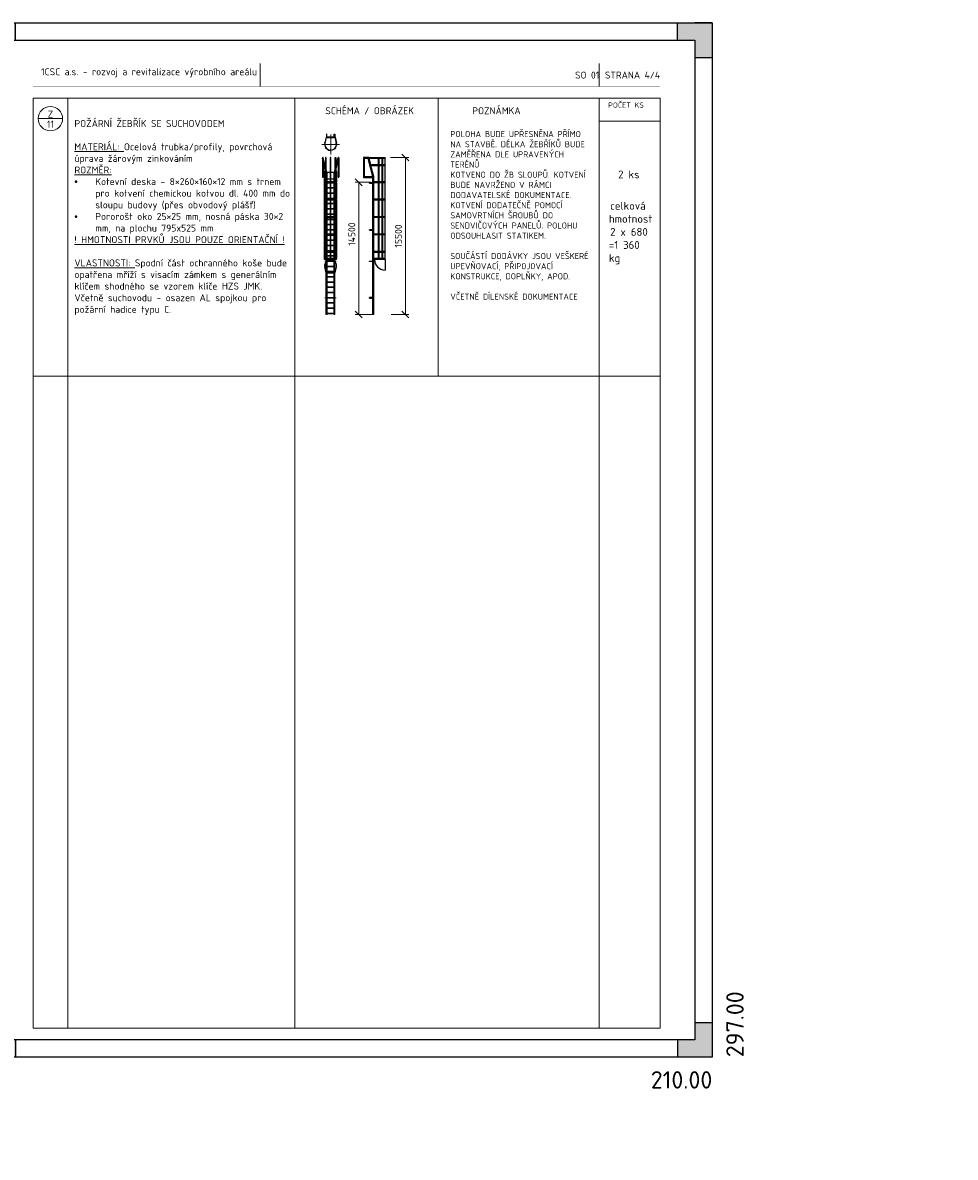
# Model space of a CAD drawing. Header units: millimetres. Extents: x 0 to 208068, y -2873 to 29700.
# Tile 11 of 13: x 85204 to 111975, y -2873 to 29700. Entities that reach past the tile are written whole.
import ezdxf
from ezdxf.enums import TextEntityAlignment as Align

# ---------------------------------------------------------------- set-up
doc = ezdxf.new("R2010")
doc.units = ezdxf.units.MM
doc.header["$LTSCALE"] = 200
doc.linetypes.add('DASHDOT', pattern=[25.4, 12.7, -6.35, 0, -6.35])
doc.layers.get('Defpoints').update_dxf_attribs({"color": 140})
for name, color, linetype, lineweight in [('_OSI', 7, 'DASHDOT', 9), ('A99_N_koty-100', 160, 'Continuous', 9), ('A99_N_leg-ram', 7, 'Continuous', 9), ('A99_N_leg-text', 7, 'Continuous', 9), ('A99_N_txt-popis-100', 240, 'Continuous', 9), ('A99_N_znaceni', 160, 'Continuous', 9), ('A99_S_txt-popis-100', 240, 'Continuous', 9)]:
    doc.layers.add(name, color=color, linetype=linetype, lineweight=lineweight)
doc.styles.add('A99_kota', font='isocpeur.ttf')
doc.styles.add('A99_popis', font='isocpeur.ttf')
doc.styles.add('ad_popis 100', font='isocpeur.ttf', dxfattribs={"height": 200})
doc.dimstyles.new('A99_kota-100', dxfattribs={"dimscale": 100, "dimtxt": 2, "dimasz": 2, "dimexe": 1, "dimexo": 5, "dimgap": 1, "dimtad": 1, "dimdec": 0, "dimtxsty": 'A99_kota', "dimblk": 'OBLIQUE', "dimcen": 2.5, "dimclrd": 256, "dimclre": 256, "dimclrt": 256, "dimadec": 0, "dimazin": 0, "dimtfac": 1, "dimtdec": 0, "dimtix": 1, "dimtmove": 2, "dimatfit": 3, "dimfxl": 0, "dimlwd": -1, "dimlwe": -1, "dimarcsym": 0})

# ---------------------------------------------------------------- blocks, each defined once
blk = doc.blocks.new('*U6')
h = blk.add_hatch(color=0)
h.dxf.hatch_style = 1
h.paths.add_polyline_path([(-210, 287), (-205, 287), (-205, 292), (-200, 292), (-200, 297), (-210, 297)])
h = blk.add_hatch(color=0)
h.dxf.hatch_style = 1
h.paths.add_polyline_path([(0, 287), (-5, 287), (-5, 292), (-10, 292), (-10, 297), (0, 297)])
h = blk.add_hatch(color=0)
h.dxf.hatch_style = 1
h.paths.add_polyline_path([(-210, 10), (-205, 10), (-205, 5), (-200, 5), (-200, 0), (-210, 0)])
h = blk.add_hatch(color=0)
h.dxf.hatch_style = 1
h.paths.add_polyline_path([(0, 0), (0, 10), (-5, 10), (-5, 5), (-10, 5), (-10, 0)])
at = {"color": 0}
for p, q in [((-210, 292), (-210, 297)), ((-205, 297), (-210, 297)), ((-210, 0), (-210, 297)), ((-210, 297), (0, 297)), ((-200, 292), (-200, 297)), ((-10, 292), (-10, 297)), ((0, 297), (-5, 297)), ((0, 297), (0, 0)), ((-205, 5), (-205, 292)), ((-205, 292), (-5, 292)), ((-5, 292), (-5, 5)), ((-205, 287), (-210, 287)), ((-5, 287), (0, 287)), ((-205, 10), (-210, 10)), ((-5, 10), (0, 10)), ((-210, 0), (-210, 5)), ((-5, 5), (-205, 5)), ((-200, 5), (-200, 0)), ((-10, 5), (-10, 0)), ((0, 0), (-210, 0))]:
    blk.add_line(p, q, dxfattribs=at)
at = {"layer": 'Defpoints', "color": 0, "insert": (4, 0), "char_height": 5, "attachment_point": 1, "rotation": 90, "style": 'A99_popis'}
blk.add_mtext('297.00', dxfattribs=at)
at = {"layer": 'Defpoints', "color": 0, "insert": (0, -4), "char_height": 5, "attachment_point": 3, "style": 'A99_popis'}
blk.add_mtext('210.00', dxfattribs=at)
blk = doc.blocks.new('*U7')
at = {"color": 0, "linetype": 'ByBlock'}
blk.add_line((-3.5, 0), (3.5, 0), dxfattribs=at)
blk.add_circle((0, 0), 3.5, dxfattribs=at)
at = {"color": 0, "linetype": 'ByBlock', "style": 'A99_popis'}
for tag, p in [('KATEGORIE', (0, 1.31)), ('PRVEK', (0, -1.6))]:
    blk.add_attdef(tag, text='', height=2, dxfattribs=at).set_placement(p, align=Align.MIDDLE_CENTER)
blk = doc.blocks.new('_OBLIQUE')
at = {"color": 0, "linetype": 'ByBlock'}
blk.add_line((-0.5, -0.5), (0.5, 0.5), dxfattribs=at)
blk = doc.blocks.new('*D60')
at = {"layer": 'A99_N_koty-100', "transparency": 16777216}
for p, q in [((95760, 25830), (96290, 25830)), ((96190, 25830), (96190, 21323)), ((95783, 21323), (96290, 21323))]:
    blk.add_line(p, q, dxfattribs=at)
at = {"layer": 'Defpoints', "color": 0, "transparency": 16777216}
for p in [(95260, 25830), (95283, 21323), (96190, 21323)]:
    blk.add_point(p, dxfattribs=at)
at = {"layer": 'A99_N_koty-100', "transparency": 16777216, "xscale": 200, "yscale": 200, "zscale": 200}
for p, rotation in [((96190, 25830), 90), ((96190, 21323), 270)]:
    blk.add_blockref('_OBLIQUE', p, dxfattribs=dict(at, rotation=rotation))
at = {"layer": 'A99_N_koty-100', "transparency": 16777216, "insert": (95990, 23576), "char_height": 200, "width": 1901.06, "attachment_point": 5, "rotation": 90, "style": 'A99_kota'}
blk.add_mtext('15500', dxfattribs=at)
blk = doc.blocks.new('*D61')
at = {"layer": 'A99_N_koty-100', "transparency": 16777216}
for p, q in [((95200, 25120), (94750, 25120)), ((94850, 25120), (94850, 21323)), ((95260, 21323), (94750, 21323))]:
    blk.add_line(p, q, dxfattribs=at)
at = {"layer": 'Defpoints', "color": 0, "transparency": 16777216}
for p in [(95700, 25120), (94850, 21323), (95760, 21323)]:
    blk.add_point(p, dxfattribs=at)
at = {"layer": 'A99_N_koty-100', "transparency": 16777216, "xscale": 200, "yscale": 200, "zscale": 200}
for p, rotation in [((94850, 25120), 90), ((94850, 21323), 270)]:
    blk.add_blockref('_OBLIQUE', p, dxfattribs=dict(at, rotation=rotation))
at = {"layer": 'A99_N_koty-100', "transparency": 16777216, "insert": (94650, 23630), "char_height": 200, "width": 1901.06, "attachment_point": 5, "rotation": 90, "style": 'A99_kota'}
blk.add_mtext('14500', dxfattribs=at)

msp = doc.modelspace()

# ---------------------------------------------------------------- linework, layer by layer
at = {"ltscale": 300}
for p, q in [((93913.4, 26413.2), (93874.5, 26242.3)), ((93918.2, 26412.1), (93879.4, 26241.2)), ((94167.6, 26412.1), (94206.4, 26241.2)), ((94172.5, 26413.2), (94211.3, 26242.3)), ((93830.4, 25715.9), (93830.4, 25270))]:
    msp.add_line(p, q, dxfattribs=at)
at = {"ltscale": 0.25}
msp.add_line((94173.2, 26409.4), (93912.7, 26409.4), dxfattribs=at)
for p, q in [((93918.2, 26412.1), (93913.4, 26413.2)), ((93918.2, 26412.1), (93917.3, 26412.3)), ((93937.6, 26499.4), (93923.3, 26499.4)), ((93941.9, 26414.4), (94144, 26414.4)), ((93941.9, 26404.4), (94144, 26404.4)), ((94148.3, 26499.4), (94162.6, 26499.4)), ((94167.6, 26412.1), (94172.5, 26413.2)), ((93805.4, 25817.5), (93805.4, 25270)), ((93917.9, 25365.6), (93805.8, 25814.5)), ((93942.9, 25368.7), (93830.1, 25820.5)), ((93914.2, 22905), (93913.5, 25830)), ((94142.9, 25368.7), (94255.8, 25820.5)), ((94167.9, 25365.6), (94280.1, 25814.5)), ((94171.6, 22905), (94172.4, 25830)), ((94280.4, 25817.5), (94280.4, 25270)), ((94990.1, 25830), (94990.1, 25260.1)), ((95136.7, 25830), (94990.1, 25830)), ((95010.1, 25805), (95010.1, 25260.1)), ((95117.6, 25805), (95010.1, 25805)), ((95258.2, 25280.1), (95117.6, 25805)), ((95136.7, 25830), (95610, 25830)), ((95194.3, 25615), (95136.7, 25830)), ((95412.6, 25805), (95143.4, 25805)), ((95412.6, 22905), (95412.6, 25830)), ((95437.6, 22905), (95437.6, 25830)), ((95527.3, 25805), (95437.6, 25805)), ((95527.3, 22905), (95527.3, 25830)), ((95542.3, 22905), (95542.3, 25830)), ((95610, 25805), (95542.3, 25805)), ((95607.7, 25615), (95607.7, 25805)), ((95612.6, 22905), (95612.6, 25830)), ((93869.7, 22905), (93869.7, 25446)), ((93869.7, 25446), (93879, 25408.7)), ((93879, 25408.7), (94206.9, 25408.7)), ((94206.9, 25408.7), (94216.2, 25446)), ((94216.2, 22905), (94216.2, 25446)), ((94255.4, 25715.9), (94255.4, 25270)), ((95412.6, 25615), (95168.5, 25615)), ((95412.6, 25590), (95175.2, 25590)), ((95283.2, 25283.4), (95201, 25590)), ((95527.3, 25615), (95437.6, 25615)), ((95527.3, 25590), (95437.6, 25590)), ((95609.9, 25615), (95542.3, 25615)), ((95610, 25590), (95542.3, 25590)), ((95607.7, 25130), (95607.7, 25590)), ((95610, 25590), (95609.9, 25615)), ((93805.4, 25270), (93830.4, 25270)), ((93871.5, 25105), (93871.5, 25130)), ((93897.8, 25130), (93871.5, 25130)), ((93897.8, 25105), (93871.5, 25105)), ((93879, 25220), (93897.8, 25220)), ((93913.6, 25220), (93917.9, 25220)), ((94032.9, 25130), (93913.6, 25130)), ((94032.9, 25105), (93913.6, 25105)), ((93917.9, 25130), (93917.9, 25365.6)), ((93917.9, 24630), (93917.9, 25105)), ((93942.9, 25130), (93942.9, 25368.7)), ((93942.9, 25220), (94032.9, 25220)), ((94032.9, 25105), (93942.9, 25105)), ((93942.9, 24630), (93942.9, 25105)), ((94032.9, 25095), (93942.9, 25095)), ((94052.9, 25220), (94142.9, 25220)), ((94172.2, 25130), (94052.9, 25130)), ((94142.9, 25105), (94052.9, 25105)), ((94172.2, 25105), (94052.9, 25105)), ((94142.9, 25095), (94052.9, 25095)), ((94142.9, 25130), (94142.9, 25368.7)), ((94142.9, 24630), (94142.9, 25105)), ((94167.9, 25130), (94167.9, 25365.6)), ((94167.9, 25220), (94172.2, 25220)), ((94167.9, 24630), (94167.9, 25105)), ((94172.3, 25130), (94172.2, 25130)), ((94172.3, 25105), (94172.2, 25105)), ((94188, 25220), (94206.9, 25220)), ((94214.4, 25130), (94188, 25130)), ((94214.4, 25105), (94188, 25105)), ((94214.4, 25105), (94214.4, 25130)), ((94255.4, 25270), (94280.4, 25270)), ((94990.1, 25260.1), (95258.2, 25260.1)), ((95010.1, 25280.1), (95258.2, 25280.1)), ((95258.2, 25107.1), (95163.6, 25107.1)), ((95163.6, 25092.9), (95163.6, 25107.1)), ((95163.6, 25092.9), (95258.2, 25092.9)), ((95247.1, 25095.4), (95247.1, 25104.6)), ((95258.2, 21322.5), (95258.2, 25280.1)), ((95412.6, 25130), (95258.2, 25130)), ((95412.6, 25105), (95258.2, 25105)), ((95283.2, 25130), (95283.2, 25283.4)), ((95283.2, 24630), (95283.2, 25105)), ((95527.3, 25130), (95437.6, 25130)), ((95527.3, 25105), (95437.6, 25105)), ((95609.9, 25130), (95542.3, 25130)), ((95610, 25105), (95542.3, 25105)), ((95607.7, 24630), (95607.7, 25105)), ((95610, 25105), (95609.9, 25130)), ((94032.9, 24955), (93942.9, 24955)), ((94032.9, 24945), (93942.9, 24945)), ((94032.9, 24805), (93942.9, 24805)), ((94032.9, 24795), (93942.9, 24795)), ((94142.9, 24955), (94052.9, 24955)), ((94142.9, 24945), (94052.9, 24945)), ((94142.9, 24805), (94052.9, 24805)), ((94142.9, 24795), (94052.9, 24795)), ((93871.5, 24605), (93871.5, 24630)), ((93897.8, 24630), (93871.5, 24630)), ((93897.8, 24605), (93871.5, 24605)), ((94032.9, 24605), (93910.3, 24605)), ((94032.9, 24630), (93913.7, 24630)), ((93917.9, 24130), (93917.9, 24605)), ((94032.9, 24655), (93942.9, 24655)), ((94032.9, 24645), (93942.9, 24645)), ((93942.9, 24130), (93942.9, 24605)), ((94032.9, 24505), (93942.9, 24505)), ((94032.9, 24495), (93942.9, 24495)), ((94142.9, 24655), (94052.9, 24655)), ((94142.9, 24645), (94052.9, 24645)), ((94172.1, 24630), (94052.9, 24630)), ((94172.1, 24605), (94052.9, 24605)), ((94142.9, 24505), (94052.9, 24505)), ((94142.9, 24495), (94052.9, 24495)), ((94142.9, 24130), (94142.9, 24605)), ((94167.9, 24130), (94167.9, 24605)), ((94214.4, 24630), (94188, 24630)), ((94214.4, 24605), (94188, 24605)), ((94214.4, 24605), (94214.4, 24630)), ((95412.6, 24630), (95258.2, 24630)), ((95412.6, 24605), (95258.2, 24605)), ((95283.2, 24130), (95283.2, 24605)), ((95527.3, 24630), (95437.6, 24630)), ((95527.3, 24605), (95437.6, 24605)), ((95610, 24630), (95542.3, 24630)), ((95610, 24605), (95542.3, 24605)), ((95607.7, 24130), (95607.7, 24605)), ((93871.5, 24105), (93871.5, 24130)), ((93897.8, 24130), (93871.5, 24130)), ((93897.8, 24105), (93871.5, 24105)), ((94032.9, 24130), (93913.8, 24130)), ((94032.9, 24105), (93913.8, 24105)), ((93917.9, 23630), (93917.9, 24105)), ((94032.9, 24355), (93942.9, 24355)), ((94032.9, 24345), (93942.9, 24345)), ((94032.9, 24205), (93942.9, 24205)), ((94032.9, 24195), (93942.9, 24195)), ((93942.9, 23630), (93942.9, 24105)), ((94142.9, 24355), (94052.9, 24355)), ((94142.9, 24345), (94052.9, 24345)), ((94142.9, 24205), (94052.9, 24205)), ((94142.9, 24195), (94052.9, 24195)), ((94172, 24130), (94052.9, 24130)), ((94172, 24105), (94052.9, 24105)), ((94142.9, 23630), (94142.9, 24105)), ((94167.9, 23630), (94167.9, 24105)), ((94214.4, 24130), (94188, 24130)), ((94214.4, 24105), (94188, 24105)), ((94214.4, 24105), (94214.4, 24130)), ((95412.6, 24130), (95258.2, 24130)), ((95412.6, 24105), (95258.2, 24105)), ((95283.2, 23630), (95283.2, 24105)), ((95527.3, 24130), (95437.6, 24130)), ((95527.3, 24105), (95437.6, 24105)), ((95610, 24130), (95542.3, 24130)), ((95610, 24105), (95542.3, 24105)), ((95607.7, 23630), (95607.7, 24105)), ((95610, 24105), (95610, 24130)), ((94032.9, 24055), (93942.9, 24055)), ((94032.9, 24045), (93942.9, 24045)), ((94032.9, 23905), (93942.9, 23905)), ((94032.9, 23895), (93942.9, 23895)), ((94142.9, 24055), (94052.9, 24055)), ((94142.9, 24045), (94052.9, 24045)), ((94142.9, 23905), (94052.9, 23905)), ((94142.9, 23895), (94052.9, 23895)), ((93871.5, 23605), (93871.5, 23630)), ((93897.8, 23630), (93871.5, 23630)), ((93897.8, 23605), (93871.5, 23605)), ((94032.9, 23630), (93914, 23630)), ((94032.9, 23605), (93914, 23605)), ((93917.9, 23130), (93917.9, 23605)), ((94032.9, 23755), (93942.9, 23755)), ((94032.9, 23745), (93942.9, 23745)), ((93942.9, 23130), (93942.9, 23605)), ((94032.9, 23605), (93942.9, 23605)), ((94032.9, 23595), (93942.9, 23595)), ((94032.9, 23455), (93942.9, 23455)), ((94142.9, 23755), (94052.9, 23755)), ((94142.9, 23745), (94052.9, 23745)), ((94171.9, 23630), (94052.9, 23630)), ((94142.9, 23605), (94052.9, 23605)), ((94171.9, 23605), (94052.9, 23605)), ((94142.9, 23595), (94052.9, 23595)), ((94142.9, 23455), (94052.9, 23455)), ((94142.9, 23130), (94142.9, 23605)), ((94167.9, 23130), (94167.9, 23605)), ((94214.4, 23630), (94188, 23630)), ((94214.4, 23605), (94188, 23605)), ((94214.4, 23605), (94214.4, 23630)), ((95258.2, 23757.1), (95163.6, 23757.1)), ((95163.6, 23742.9), (95163.6, 23757.1)), ((95163.6, 23742.9), (95258.2, 23742.9)), ((95247.1, 23745.4), (95247.1, 23754.6)), ((95412.6, 23630), (95258.2, 23630)), ((95412.6, 23605), (95258.2, 23605)), ((95283.2, 23130), (95283.2, 23605)), ((95527.3, 23630), (95437.6, 23630)), ((95527.3, 23605), (95437.6, 23605)), ((95610, 23630), (95542.3, 23630)), ((95610, 23605), (95542.3, 23605)), ((93871.5, 23105), (93871.5, 23130)), ((93897.8, 23130), (93871.5, 23130)), ((94032.9, 23130), (93914.1, 23130)), ((94032.9, 23445), (93942.9, 23445)), ((94032.9, 23305), (93942.9, 23305)), ((94032.9, 23295), (93942.9, 23295)), ((94032.9, 23155), (93942.9, 23155)), ((94032.9, 23145), (93942.9, 23145)), ((94142.9, 23445), (94052.9, 23445)), ((94142.9, 23305), (94052.9, 23305)), ((94142.9, 23295), (94052.9, 23295)), ((94142.9, 23155), (94052.9, 23155)), ((94142.9, 23145), (94052.9, 23145)), ((94171.8, 23130), (94052.9, 23130)), ((94214.4, 23130), (94188, 23130)), ((94214.4, 23105), (94214.4, 23130)), ((95412.6, 23130), (95258.2, 23130)), ((95527.3, 23130), (95437.6, 23130)), ((95610, 23130), (95542.3, 23130)), ((93869.7, 22905), (93871.5, 22905)), ((93897.8, 23105), (93871.5, 23105)), ((93871.5, 22905), (93871.5, 22930)), ((93897.8, 22930), (93871.5, 22930)), ((94214.4, 22905), (93871.5, 22905)), ((94032.9, 23105), (93914.1, 23105)), ((94032.9, 22930), (93914.2, 22930)), ((93917.9, 22930), (93917.9, 23105)), ((93917.9, 21327.3), (93917.9, 22905)), ((93942.9, 22930), (93942.9, 23105)), ((94032.9, 23005), (93942.9, 23005)), ((94032.9, 22995), (93942.9, 22995)), ((93942.9, 21327.3), (93942.9, 22905)), ((94142.9, 22855), (93942.9, 22855)), ((94142.9, 22845), (93942.9, 22845)), ((94171.8, 23105), (94052.9, 23105)), ((94142.9, 23005), (94052.9, 23005)), ((94142.9, 22995), (94052.9, 22995)), ((94171.6, 22930), (94052.9, 22930)), ((94142.9, 22930), (94142.9, 23105)), ((94142.9, 21327.3), (94142.9, 22905)), ((94167.9, 22930), (94167.9, 23105)), ((94167.9, 21327.3), (94167.9, 22905)), ((94214.4, 23105), (94188, 23105)), ((94214.4, 22930), (94188, 22930)), ((94214.4, 22905), (94214.4, 22930)), ((94216.2, 22905), (94214.4, 22905)), ((95163.6, 22857.1), (95258.2, 22857.1)), ((95163.6, 22842.9), (95163.6, 22857.1)), ((95258.2, 22842.9), (95163.6, 22842.9)), ((95247.1, 22854.6), (95247.1, 22845.4)), ((95412.6, 23105), (95258.2, 23105)), ((95412.6, 22930), (95260.1, 22930)), ((95610, 22905), (95260.1, 22905)), ((95283.2, 22930), (95283.2, 23105)), ((95283.2, 21322.5), (95283.2, 22905)), ((95527.3, 23105), (95437.6, 23105)), ((95527.3, 22930), (95437.6, 22930)), ((95610, 23105), (95542.3, 23105)), ((95609.9, 22930), (95542.3, 22930)), ((95607.4, 22905), (95607.4, 22600)), ((95607.7, 22930), (95607.7, 23105)), ((95610, 22905), (95609.9, 22930)), ((95610.1, 22905), (95612.6, 22905)), ((93912.4, 22519.6), (93873.6, 22690.5)), ((93912.4, 22519.6), (94171.5, 22519.6)), ((94142.9, 22705), (93942.9, 22705)), ((94142.9, 22695), (93942.9, 22695)), ((94142.9, 22555), (93942.9, 22555)), ((94142.9, 22545), (93942.9, 22545)), ((94171.5, 22519.6), (94210, 22688.8)), ((94142.9, 22405), (93942.9, 22405)), ((94142.9, 22395), (93942.9, 22395)), ((94142.9, 22255), (93942.9, 22255)), ((94142.9, 22245), (93942.9, 22245)), ((94142.9, 22105), (93942.9, 22105)), ((94142.9, 22095), (93942.9, 22095)), ((94142.9, 21955), (93942.9, 21955)), ((94142.9, 21945), (93942.9, 21945)), ((94142.9, 21805), (93942.9, 21805)), ((94142.9, 21795), (93942.9, 21795)), ((94142.9, 21655), (93942.9, 21655)), ((94142.9, 21645), (93942.9, 21645)), ((94142.9, 21505), (93942.9, 21505)), ((95258.2, 21807.1), (95163.4, 21807.1)), ((95163.4, 21792.9), (95163.4, 21807.1)), ((95163.4, 21792.9), (95258.2, 21792.9)), ((95247.1, 21795.4), (95247.1, 21804.6)), ((93942.9, 21327.3), (93917.9, 21327.3)), ((94142.9, 21495), (93942.9, 21495)), ((94142.9, 21355), (93942.9, 21355)), ((94142.9, 21345), (93942.9, 21345)), ((94167.9, 21327.3), (94142.9, 21327.3)), ((95283.2, 21322.5), (95258.2, 21322.5))]:
    msp.add_line(p, q)
at = {"ltscale": 500}
for p, q in [((93923.3, 26499.4), (93923.3, 26419.6)), ((94162.6, 26499.4), (94162.6, 26419.6))]:
    msp.add_line(p, q, dxfattribs=at)
at = {"ltscale": 0.35}
for p, q in [((93937.6, 26419.6), (93937.6, 26499.4)), ((94148.3, 26419.6), (94148.3, 26499.4))]:
    msp.add_line(p, q, dxfattribs=at)
for points in [[(93869.7, 26243.5), (93874.5, 26242.3), (93879, 26261.8), (93874.1, 26263)], [(93901.7, 26111.3), (93897.8, 26108.1), (93910.3, 26092.5), (93914.2, 26095.6)], [(94184.1, 26111.3), (94188, 26108.1), (94175.6, 26092.5), (94171.7, 26095.6)], [(94216.2, 26243.5), (94211.3, 26242.3), (94206.9, 26261.8), (94211.7, 26263)], [(93910.3, 22905), (93910.3, 25830), (93897.8, 25830), (93897.8, 22905)], [(94052.9, 26032.8), (94052.9, 26037.8), (94032.9, 26037.8), (94032.9, 26032.8)], [(94052.9, 22905), (94052.9, 25830), (94032.9, 25830), (94032.9, 22905)], [(94175.6, 22905), (94175.6, 25830), (94188, 25830), (94188, 22905)], [(94032.9, 22905), (94039.4, 22905), (94039.4, 22930), (94032.9, 22930)], [(94045.9, 22895), (94040, 22895), (94040, 22930), (94045.9, 22930)], [(94052.9, 22905), (94046.5, 22905), (94046.5, 22930), (94052.9, 22930)]]:
    msp.add_lwpolyline(points, close=True)
for points in [[(93874.6, 25426.5), (93874.6, 25130)], [(93879, 25130), (93879, 25408.7)], [(94206.9, 25130), (94206.9, 25408.7)], [(94211.3, 25426.5), (94211.3, 25130)], [(93874.6, 25105), (93874.6, 24630)], [(93879, 24630), (93879, 25105)], [(94206.9, 24630), (94206.9, 25105)], [(94211.3, 25105), (94211.3, 24630)], [(93874.6, 24605), (93874.6, 24130)], [(93879, 24130), (93879, 24605)], [(94206.9, 24130), (94206.9, 24605)], [(94211.3, 24605), (94211.3, 24130)], [(93874.6, 24105), (93874.6, 23630)], [(93879, 23630), (93879, 24105)], [(94206.9, 23630), (94206.9, 24105)], [(94211.3, 24105), (94211.3, 23630)], [(93874.6, 23605), (93874.6, 23130)], [(93879, 23130), (93879, 23605)], [(94206.9, 23130), (94206.9, 23605)], [(94211.3, 23605), (94211.3, 23130)], [(93874.6, 23105), (93874.6, 22930)], [(93879, 22930), (93879, 23105)], [(94206.9, 22930), (94206.9, 23105)], [(94211.3, 23105), (94211.3, 22930)]]:
    msp.add_lwpolyline(points)
for centre, radius in [((93930.4, 26409.4), 12.5), ((94155.4, 26409.4), 12.5), ((93930.4, 25100), 7.14), ((93930.4, 25100), 4.64), ((94155.4, 25100), 7.14), ((94155.4, 25100), 4.64), ((95270.7, 25250), 5), ((95270.7, 25100), 5), ((95270.7, 24950), 5), ((95270.7, 24800), 5), ((93930.4, 24500), 7.14), ((93930.4, 24500), 4.64), ((94155.4, 24500), 7.14), ((94155.4, 24500), 4.64), ((95270.7, 24650), 5), ((95270.7, 24500), 5), ((95270.7, 24350), 5), ((95270.7, 24200), 5), ((95270.7, 24050), 5), ((95270.7, 23900), 5), ((93930.4, 23750), 7.14), ((93930.4, 23750), 4.64), ((94155.4, 23750), 7.14), ((94155.4, 23750), 4.64), ((95270.7, 23750), 5), ((95270.7, 23600), 5), ((95270.7, 23450), 5), ((95270.7, 23300), 5), ((95270.7, 23150), 5), ((93930.4, 23000), 7.14), ((93930.4, 22850), 7.14), ((93930.4, 23000), 4.64), ((93930.4, 22850), 4.64), ((94155.4, 23000), 7.14), ((94155.4, 22850), 7.14), ((94155.4, 23000), 4.64), ((94155.4, 22850), 4.64), ((95270.7, 23000), 5), ((95270.7, 22850), 5), ((95270.7, 22700), 5), ((95270.7, 22550), 5), ((95270.7, 22400), 5), ((95270.7, 22250), 5), ((95270.7, 22100), 5), ((95270.7, 21950), 5), ((93930.4, 21800), 7.14), ((93930.4, 21800), 4.64), ((94155.4, 21800), 7.14), ((94155.4, 21800), 4.64), ((95270.7, 21797.4), 5), ((95270.7, 21647), 5), ((95270.7, 21489.9), 5), ((95270.7, 21342.5), 5)]:
    msp.add_circle(centre, radius)
at = {"ltscale": 300}
for radius in [171.6, 166.6]:
    msp.add_arc((94042.9, 26209.4), radius, 169.01057, 11.97931, dxfattribs=at)
for centre, radius, start, end in [((93817.9, 25817.5), 12.5, 14.02736, 194.02736), ((94267.9, 25817.5), 12.5, 345.97264, 165.97264), ((94042, 22723.4), 171.6, 348.36219, 190.98943), ((95607.4, 22905), 305, 180, 270)]:
    msp.add_arc(centre, radius, start, end)
at = {"layer": '_OSI', "color": 1, "ltscale": 0.25}
for p, q in [((94045, 25912.6), (94045, 26491.2)), ((94298, 26201.9), (93792, 26201.9)), ((93880.2, 25100), (94205.6, 25100)), ((93930.4, 25044.3), (93930.4, 25155.7)), ((94155.4, 25044.3), (94155.4, 25155.7)), ((93880.2, 24500), (94205.6, 24500)), ((93930.4, 24444.3), (93930.4, 24555.7)), ((94155.4, 24444.3), (94155.4, 24555.7)), ((93930.4, 23694.3), (93930.4, 23805.7)), ((94155.4, 23694.3), (94155.4, 23805.7)), ((93880.2, 23750), (94205.6, 23750)), ((93880.2, 23000), (94205.6, 23000)), ((93880.2, 22850), (94205.6, 22850)), ((93930.4, 22944.3), (93930.4, 23055.7)), ((93930.4, 22794.3), (93930.4, 22905.7)), ((94020.8, 22917.5), (94065, 22917.5)), ((94155.4, 22944.3), (94155.4, 23055.7)), ((94155.4, 22794.3), (94155.4, 22905.7)), ((93930.4, 21744.3), (93930.4, 21855.7)), ((94155.4, 21744.3), (94155.4, 21855.7)), ((93880.2, 21800), (94205.6, 21800))]:
    msp.add_line(p, q, dxfattribs=at)
at = {"layer": 'A99_N_leg-ram'}
for p, q in [((92019.6, 27868.2), (92019.6, 28531.8)), ((101753.3, 26871.7), (103500, 26871.7)), ((85500, 19554.4), (103500, 19554.4))]:
    msp.add_line(p, q, dxfattribs=at)
at = {"layer": 'A99_N_leg-ram', "const_width": 2}
msp.add_lwpolyline([(85500, 28531.8), (103500, 28531.8), (103500, 27868.2), (85500, 27868.2)], close=True, dxfattribs=at)
at = {"layer": 'A99_N_leg-ram'}
for points in [[(101753.3, 28531.8), (101753.3, 27868.2)], [(86500, 27536.4), (86500, 836.4)], [(93019.6, 27536.4), (93019.6, 836.4)], [(97130, 27536.4), (97130, 19554.4)], [(101753.3, 27536.4), (101753.3, 836.4)]]:
    msp.add_lwpolyline(points, dxfattribs=at)
msp.add_lwpolyline([(85500, 27536.4), (103500, 27536.4), (103500, 836.4), (85500, 836.4)], close=True, dxfattribs=at)

# ---------------------------------------------------------------- block references
at = {"layer": 'A99_N_znaceni', "xscale": 100, "yscale": 100, "zscale": 100}
msp.add_blockref('*U7', (86000, 26945.9), dxfattribs=at).add_auto_attribs({'KATEGORIE': 'Z', 'PRVEK': '11'})
at = {"layer": 'Defpoints', "ltscale": 0.1, "xscale": 100, "yscale": 100, "zscale": 100}
msp.add_blockref('*U6', (105000, 0), dxfattribs=at)

# ---------------------------------------------------------------- texts
at = {"layer": 'A99_N_leg-text', "insert": (1868.2, 25059.3), "char_height": 200, "width": 17242.522, "attachment_point": 1, "style": 'ad_popis 100'}
msp.add_mtext('\\pi-600,l600,t600;{\\fSymbol|b0|i0|c2|p18;·^I}PŘED VÝROBOU ZAMĚŘIT PROSTOR, DO KTERÉHO JE DANÝ VÝROBEK INSTALOVÁN A OVĚŘIT ROZMĚRY VÝROBKU\\P{\\fSymbol|b0|i0|c2|p18;·^I}PŘI REALIZACI A NÁVRHU JE NUTNÉ DODRŽET PLATNOU LEGISLATIVU - ZÁKONY, NAŘÍZENÍ VLÁDY, VYHLÁŠKY, NORMY A DÁLE ROZHODNUTÍ A ZÁVAZNÁ STANOVISKA DOTČENÝCH ORGÁNŮ. KONSTRUKCE, NA KTERÉ SE NEVZTAHUJÍ ZÁVAZNÁ USTANOVENÍ ČSN, BUDOU PROVEDENY DLE NEZÁVAZNÝCH POŽADAVKŮ PLATNÝCH ČSN NEBO DODAVATEL JINÝM ZPŮSOBEM PROKAZATELNĚ DOLOŽÍ JEJICH FUNKČNOST.\\P{\\fSymbol|b0|i0|c2|p18;·^I}PŘED VÝROBOU JE NUTNÉ PŘEDLOŽIT V DOSTATEČNÉM PŘEDSTIHU DÍLENSKOU DOKUMENTACI K ODSOUHLASENÍ INVESTOROVI A  AUTORSKÉMU DOZORU. KONSTRUKČNÍ SCHÉMATA ANI OSTATNÍ VÝKRESY DÍLENSKOU (VÝROBNÍ) DOKUMENTACI NENAHRAZUJÍ. VÝROBKY NEMOHOU BÝT REALIZOVÁNY DO DOBY ODSOUHLASENÍ DÍLENSKÉ DOKUMENTACE.\\P{\\fSymbol|b0|i0|c2|p18;·^I}DODAVATEL GARANTUJE VEŠKERÉ VLASTNOSTI PRVKŮ\\P{\\fSymbol|b0|i0|c2|p18;·^I}KOTVENÍ PRVKŮ, KOTEVNÍ MATERIÁLY A TECHNOLOGIE PROVÁDĚNÍ BUDOU GARANTOVÁNY DODAVATELEM. ATYPICKÉ POSTUPY BUDOU KONZULTOVÁNY S AUTORSKÝM DOZOREM.\\P{\\fSymbol|b0|i0|c2|p18;·^I}V RÁMCI DÍLENSKÉ DOKUMENTACE ŘEŠIT ZPŮSOB DILATACÍ\\P{\\fSymbol|b0|i0|c2|p18;·^I}VÁHOVÉ ÚDAJE JEDNOTLIVÝCH VÝROBKŮ JSOU ORIENTAČNÍ\\P{\\fSymbol|b0|i0|c2|p18;·^I}U VŠECH PRVKŮ JE SOUČASTÍ DODÁVKY VEŠKERÉ KOTEVNÍ MATERIÁL, KOTEVNÍ MATERIÁL JE VE STEJNÉM MATERIÁLU JAKO ZBYTEK OKOLNÍ KONSTRUKCE (např. NEREZ=NEREZ)\\P{\\fSymbol|b0|i0|c2|p18;·^I}NA PŘÁNÍ ARCHITEKTA NEBO AUTORSKÉHO DOZORU MOHOU BÝT NĚKTERÉ POHLEDOVÉ PRVKY VZORKOVÁNY\\P{\\fSymbol|b0|i0|c2|p18;·^I}NEREZ VE STANDARDU DIN 1.4301, AISI 304, ČSN 17240, KARTÁČOVANÝ POVRCH \\P{\\fSymbol|b0|i0|c2|p18;·^I}OCEL VE STANDARDU S235 V JAKOSTNÍM STUPNI J0 = OCEL 11378{\\fArial|b0|i0|c238|p34; \\fCalibri|b0|i0|c238|p34;\\H0.91667x;\\P\\fSymbol|b0|i0|c2|p18;\\H1.09091x;·^I}VEŠKERÉ SVÁRY MUSÍ BÝT ZAČIŠTĚNÉ A NESMÍ VYTVÁŘET OSTRÉ HRANY\\P{\\fSymbol|b0|i0|c2|p18;·^I}V PŘÍPADĚ ŽÁROVÉHO ZINKOVÁNÍ KONSTRUKCE BUDE NANESEN POVLAK V TLOUŠŤCE MIN. 100 {\\fArial|b0|i0|c0|p34;\\H1.08333x;μ\\fMS Shell Dlg 2|b0|i0|c238|p0;\\H0.65385x;M. }U TĚCHTO KONSTRUKCÍ JE ZAKÁZÁNO DODATEČNĚ PROVÁDĚT JAKÉKOLIV ÚPRAVY POŠKOZUJÍCÍ ZINKOVOU VRSTVU.\\P{\\fSymbol|b0|i0|c2|p18;·^I}V PŘÍPADĚ JAKÝKOLIV ZMĚN NEBO ÚPRAV NA VÝROBCÍCH MUSÍ BÝT UPOZORNĚN AUTORSKÝ A TECHNICKÝ DOZOR', dxfattribs=at)
at = {"layer": 'A99_N_txt-popis-100', "color": 7, "attachment_point": 3, "style": 'A99_kota'}
for s, width, insert, char_height in [('1CSC a.s. - rozvoj a revitalizace výrobního areálu', 6907.828, (91931.7, 28391.4), 200), ('SO 01', 9733.623, (101753.3, 28295.8), 200), ('STRANA 4/4', 1746.731, (103500, 28295.8), 200), ('POČET KS', 940.89, (103035.6, 27410), 150)]:
    msp.add_mtext_dynamic_manual_height_columns(s, width=width, gutter_width=1, heights=[0], dxfattribs=dict(at, insert=insert, char_height=char_height))
at = {"layer": 'A99_S_txt-popis-100', "color": 7, "attachment_point": 1, "style": 'A99_kota'}
for s, width, insert, char_height in [('\\pt2600;SCHÉMA / OBRÁZEK', 6413.154, (93890, 27272.3), 200), ('\\pt2600;POZNÁMKA', 1390, (98110, 27272.3), 200), ('\\pi420.08131,t3345.08131;{\\fISOCPEUR|b1|i0|c238|p34;18 ks\\P\\pi756.82232,t3681.82232;\\P\\pi408.07232,t3333.07232;\\A1;\\fISOCPEUR|b0|i0|c238|p34;profil \\P\\pi25.57232,t2950.57232;50/70/2mm\\A0;\\fISOCPEUR|b1|i0|c238|p34;\\P\\pi52.39016,t2977.39016;celk. délka\\P\\pi180.49173,t3105.49173;237,6 mb\\P\\pi756.82232,t3681.82232;\\P\\pi152.49323,t3077.49323;hmotnost \\P\\pi331.61617,t3256.61617;celkem\\P\\pi342.07344,t3267.07344;831 kg\\P\\pi756.82232,t3681.82232;\\P\\pi261.82232,t3186.82232;\\A1;\\fISOCPEUR|b0|i0|c238|p34;profil L \\P\\pi3.07232,t2928.07232;40/40/2mm\\A0;\\fISOCPEUR|b1|i0|c238|p34;\\P\\pi275.36617,t3200.36617;celková \\P\\pi420.16565,t3345.16565;délka\\P\\pi180.49173,t3105.49173;237,6 mb\\P\\pi756.82232,t3681.82232;\\P\\pi152.49323,t3077.49323;hmotnost \\P\\pi331.61617,t3256.61617;celkem\\P\\pi191.62367,t3116.62367;284,6 kg}', 1513.645, (38843.2, 26654.6), 225), ('\\pi475.82532,t3400.82532;{\\fISOCPEUR|b1|i0|c238|p34;8 ks\\P\\pi756.82232,t3681.82232;\\P\\pi408.07232,t3333.07232;\\A1;\\fISOCPEUR|b0|i0|c238|p34;profil \\P\\pi25.57232,t2950.57232;50/70/2mm\\A0;\\fISOCPEUR|b1|i0|c238|p34;\\P\\pi52.39016,t2977.39016;celk. délka\\P\\pi280.76347,t3205.76347;61,6 mb\\P\\pi756.82232,t3681.82232;\\P\\pi152.49323,t3077.49323;hmotnost \\P\\pi331.61617,t3256.61617;celkem\\P\\pi225.01947,t3150.01947;215,6 kg\\P\\pi756.82232,t3681.82232;\\P\\pi261.82232,t3186.82232;\\A1;\\fISOCPEUR|b0|i0|c238|p34;profil L \\P\\pi3.07232,t2928.07232;40/40/2mm\\A0;\\fISOCPEUR|b1|i0|c238|p34;\\P\\pi275.36617,t3200.36617;celková \\P\\pi420.16565,t3345.16565;délka\\P\\pi280.76347,t3205.76347;61,6 mb\\P\\pi756.82232,t3681.82232;\\P\\pi152.49323,t3077.49323;hmotnost \\P\\pi331.61617,t3256.61617;celkem\\P\\pi280.76347,t3205.76347;73,8 kg}', 1513.645, (59843.2, 26654.6), 225), ('\\A1;\\pi192.32325,t3117.32325;{\\fISOCPEUR|b1|i0|c238|p34;celková \\P\\pi337.122,t3262.122;délka\\P\\pi97.4475,t3022.4475;107 m\\H0.7x;\\Sb^ ;\\H1.42857x;\\P\\pi673.77825,t3598.77825;\\P\\pi69.45075,t2994.45075;hmotnost \\P\\pi248.57325,t3173.57325;celkem\\P\\pi36.13725,t2961.13725;3 210 kg}', 1347.558, (81069.6, 25456.6), 225), ('\\A1;\\pi36.13725,t2961.13725;{\\fISOCPEUR|b1|i0|c238|p34;2 ks}', 1347.558, (102260, 25456.6), 225), ('\\A1;\\pi36.13725,t2961.13725;{\\fISOCPEUR|b1|i0|c238|p34;celková hmotnost\\P2 x 680 =1 360 kg}', 1347.558, (102030, 24556.6), 225), ('\\pi145.57436,t3070.57436;{\\fISOCPEUR|b1|i0|c238|p34;celková \\P\\pi290.37383,t3215.37383;délka\\P\\pi119.00951,t1019.00951,3044.00951;prof.^IL \\P\\pi50.69992,t2975.69992;905,3 mb\\P\\pi627.0305,t3552.0305;\\P\\pi22.70142,t2947.70142;hmotnost \\P\\pi201.82436,t3126.82436;celkem\\P\\pi34.00202,t2959.00202;6 645 kg}', 1254.061, (81069.6, 19213.2), 225), ('\\pi498.08918,t3423.08918;{\\fISOCPEUR|b1|i0|c238|p34;1 ks\\P\\pi756.82232,t3681.82232;\\P\\pi408.07232,t3333.07232;\\A1;\\fISOCPEUR|b0|i0|c238|p34;profil \\P\\pi25.57232,t2950.57232;50/70/2mm\\A0;\\fISOCPEUR|b1|i0|c238|p34;\\P\\pi52.39016,t2977.39016;celk. délka\\P\\pi303.02734,t3228.02734;12,1 mb\\P\\pi756.82232,t3681.82232;\\P\\pi152.49323,t3077.49323;hmotnost \\P\\pi331.61617,t3256.61617;celkem\\P\\pi258.58394,t3183.58394;42,4 kg\\P\\pi756.82232,t3681.82232;\\P\\pi261.82232,t3186.82232;\\A1;\\fISOCPEUR|b0|i0|c238|p34;profil L \\P\\pi3.07232,t2928.07232;40/40/2mm\\A0;\\fISOCPEUR|b1|i0|c238|p34;\\P\\pi275.36617,t3200.36617;celková \\P\\pi420.16565,t3345.16565;délka\\P\\pi303.02734,t3228.02734;12,1 mb\\P\\pi756.82232,t3681.82232;\\P\\pi152.49323,t3077.49323;hmotnost \\P\\pi331.61617,t3256.61617;celkem\\P\\pi291.89541,t3216.89541;14,6 kg}', 1513.645, (38843.2, 18491.9), 225), ('\\A1;\\pi120.7752,t3045.7752;{\\fISOCPEUR|b1|i0|c238|p34;331 m\\H0.7x;\\Sb^ ;}', 1058.955, (60069.6, 15938.1), 225), ('\\pi112.09422,t3037.09422;{\\fISOCPEUR|b1|i0|c238|p34;30 kusů\\P\\pi627.0305,t3552.0305;\\P\\pi290.37383,t3215.37383;délka \\P\\pi201.82436,t3126.82436;celkem\\P\\pi234.71416,t3159.71416;45 mb\\P\\pi627.0305,t3552.0305;\\P\\pi22.70142,t2947.70142;hmotnost \\P\\pi201.82436,t3126.82436;celkem\\P\\pi95.22766,t3020.22766;203,1 kg}', 1254.061, (81069.6, 12759.9), 225), ('\\pi475.82532,t3400.82532;{\\fISOCPEUR|b1|i0|c238|p34;5 ks\\P\\pi756.82232,t3681.82232;\\P\\pi408.07232,t3333.07232;\\A1;\\fISOCPEUR|b0|i0|c238|p34;profil \\P\\pi25.57232,t2950.57232;50/70/2mm\\A0;\\fISOCPEUR|b1|i0|c238|p34;\\P\\pi52.39016,t2977.39016;celk. délka\\P\\pi247.452,t3172.452;49,5 mb\\P\\pi756.82232,t3681.82232;\\P\\pi152.49323,t3077.49323;hmotnost \\P\\pi331.61617,t3256.61617;celkem\\P\\pi225.01947,t3150.01947;173,3 kg\\P\\pi756.82232,t3681.82232;\\P\\pi261.82232,t3186.82232;\\A1;\\fISOCPEUR|b0|i0|c238|p34;profil L \\P\\pi3.07232,t2928.07232;40/40/2mm\\A0;\\fISOCPEUR|b1|i0|c238|p34;\\P\\pi275.36617,t3200.36617;celková \\P\\pi420.16565,t3345.16565;délka\\P\\pi247.452,t3172.452;49,5 mb\\P\\pi756.82232,t3681.82232;\\P\\pi152.49323,t3077.49323;hmotnost \\P\\pi331.61617,t3256.61617;celkem\\P\\pi280.76347,t3205.76347;59,3 kg}', 1513.645, (38843.2, 9664.6), 225), ('\\pi290.37383,t3215.37383;{\\fISOCPEUR|b1|i0|c238|p34;délka \\P\\pi201.82436,t3126.82436;celkem\\P\\pi245.76176,t3170.76176;63 mb\\P\\pi627.0305,t3552.0305;\\P\\pi22.70142,t2947.70142;hmotnost \\P\\pi201.82436,t3126.82436;celkem\\P\\pi72.96379,t2997.96379;142,4 kg}', 1254.061, (81069.6, 6097.9), 225), ('\\pi338.30228;{\\fISOCPEUR|b1|i0|c238|p34;délka \\P\\pi148.13174;svodidel\\P\\pi91.14031,t2691.14131;64,73 mb}', 1349.918, (60069.6, 5751.9), 225)]:
    msp.add_mtext_dynamic_manual_height_columns(s, width=width, gutter_width=1250, heights=[0], dxfattribs=dict(at, insert=insert, char_height=char_height))
at = {"layer": 'A99_S_txt-popis-100', "attachment_point": 1, "style": 'A99_kota'}
for s, width, insert, char_height in [('\\A1;{\\fISOCPEUR|b1|i0|c238|p34;\\C7;POŽÁRNÍ ŽEBŘÍK SE SUCHOVODEM \\P\\P\\LMATERIÁL:\\fISOCPEUR|b0|i0|c238|p34;\\l Ocelová trubka/profily, povrchová úprava žárovým zinkováním\\P\\fISOCPEUR|b1|i0|c238|p34;\\LROZMĚR:\\fISOCPEUR|b0|i0|c238|p34;\\l\\P\\pi-600,l600,t600;\\fSymbol|b0|i0|c2|p18;·^I\\fISOCPEUR|b0|i0|c238|p34;Kotevní deska - 8×260×160×12 mm s trnem pro kotvení chemickou kotvou dl. 400 mm do sloupu budovy (přes obvodový plášť)\\P\\fSymbol|b0|i0|c2|p18;·^I\\fISOCPEUR|b0|i0|c238|p34;Pororošt oko 25×25 mm, nosná páska 30×2 mm, na plochu 795x525 mm\\P\\pi0,l0,tz;\\L! HMOTNOSTI PRVKŮ JSOU POUZE ORIENTAČNÍ !\\l\\P\\P\\fISOCPEUR|b1|i0|c238|p34;\\LVLASTNOSTI:\\fISOCPEUR|b0|i0|c238|p34;\\l Spodní část ochranného koše bude opatřena mříží s visacím zámkem s generálním klíčem shodného se vzorem klíče HZS JMK.\\PVčetně suchovodu - osazen AL spojkou pro požární hadice typu C.}', 6331.246, (86688.4, 26904.8), 200), ('\\A1;{\\C7;POLOHA BUDE UPŘESNĚNA PŘÍMO NA STAVBĚ. DÉLKA ŽEBŘÍKŮ BUDE ZAMĚŘENA DLE UPRAVENÝCH TERÉNŮ \\PKOTVENO DO ŽB SLOUPŮ. KOTVENÍ BUDE NAVRŽENO V RÁMCI DODAVATELSKÉ DOKUMENTACE. KOTVENÍ DODATEČNĚ POMOCÍ SAMOVRTNÍCH ŠROUBŮ DO SENDVIČOVÝCH PANELŮ. POLOHU ODSOUHLASIT STATIKEM.\\P\\P\\A0;SOUČÁSTÍ DODÁVKY JSOU VEŠKERÉ UPEVŇOVACÍ, PŘIPOJOVACÍ KONSTRUKCE, DOPLŇKY, APOD.\\P\\PVČETNĚ DÍLENSKÉ DOKUMENTACE}', 4090, (97480, 26590), 175)]:
    msp.add_mtext_dynamic_manual_height_columns(s, width=width, gutter_width=1250, heights=[0], dxfattribs=dict(at, insert=insert, char_height=char_height))

# ---------------------------------------------------------------- dimensions: what is measured, and where the dimension line sits
at = {"layer": 'A99_N_koty-100'}
dim = msp.add_linear_dim(base=(96190, 21322.5), p1=(95260, 25830), p2=(95283.2, 21322.5), angle=90, text='15500', dimstyle='A99_kota-100', dxfattribs=at)
dim.commit()
dim.dimension.update_dxf_attribs({"geometry": '*D60', "text_midpoint": (95990, 23576.3)})
dim = msp.add_linear_dim(base=(94850, 21322.5), p1=(95700, 25120), p2=(95760, 21322.5), angle=90, text='14500', dimstyle='A99_kota-100', dxfattribs=at)
dim.commit()
dim.dimension.update_dxf_attribs({"geometry": '*D61', "text_midpoint": (94650, 23630), "dimtype": 160})

doc.saveas('drawing.dxf')
